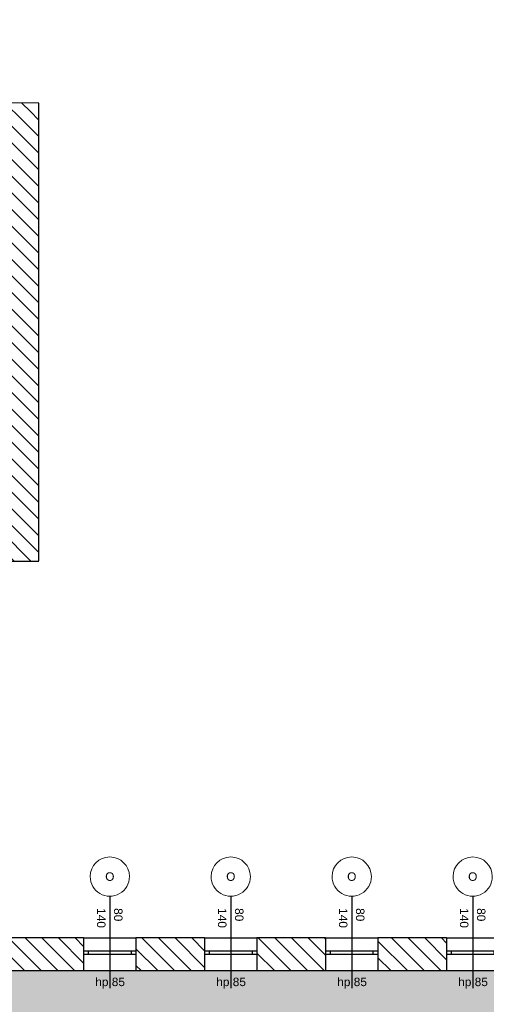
# Model space of a CAD drawing. Header units: millimetres. Extents: x -40063 to 512011, y 350190 to 687060.
# Tile 241 of 256: x 287785 to 294920, y 418302 to 433373. Entities that reach past the tile are written whole.
import ezdxf
from ezdxf.enums import TextEntityAlignment as Align

# ---------------------------------------------------------------- set-up
doc = ezdxf.new("R2010")
doc.units = ezdxf.units.MM
doc.layers.get('0').update_dxf_attribs({"color": 8})
doc.layers.add('Elementy Modelu - Strefy', color=8, linetype='Continuous')
doc.layers.add('Konstrukcja - Ściany zew', color=8, linetype='Continuous')
doc.styles.add('GENERATED_STYLE_1', font='arial.ttf')
doc.styles.get("Standard").update_dxf_attribs({"font": 'arial.ttf'})
pattern_1 = [(45, (2007650.3, -1666877.53), (-127.279217, 127.279217), [])]

# ---------------------------------------------------------------- blocks, each defined once
blk = doc.blocks.new('holl_0.10_55', base_point=(4446686, -2054886))
at = {"layer": 'Elementy Modelu - Strefy', "linetype": 'Continuous', "lineweight": 0}
blk.add_hatch(color=255, dxfattribs=at).paths.add_polyline_path([(4437576, -2098842), (4437576, -2102972), (4442046, -2102972), (4442046, -2100532), (4446177, -2100532), (4446177, -2098842), (4441717, -2098842), (4441716, -2098492), (4442016, -2098492), (4442016, -2087072), (4441276, -2087072), (4441276, -2086722), (4446506, -2086722), (4446506, -2083842), (4446186, -2083842), (4446186, -2083692), (4446506, -2083692), (4446506, -2080092), (4446186, -2080092), (4446186, -2079942), (4446506, -2079942), (4446506, -2077592), (4446186, -2077592), (4446186, -2077442), (4446506, -2077442), (4446506, -2071342), (4446186, -2071342), (4446186, -2071192), (4446506, -2071192), (4446506, -2068832), (4446186, -2068832), (4446186, -2068682), (4446506, -2068682), (4446506, -2064772), (4446186, -2064772), (4446186, -2064622), (4446506, -2064622), (4446506, -2062272), (4446186, -2062272), (4446186, -2062122), (4446506, -2062122), (4446506, -2056022), (4446186, -2056022), (4446186, -2055872), (4446506, -2055872), (4446506, -2055732), (4447626, -2055732), (4447626, -2055912), (4452846, -2055912), (4452846, -2053222), (4446826, -2053222), (4446826, -2053522), (4446186, -2053522), (4446186, -2053372), (4446506, -2053372), (4446506, -2049772), (4446186, -2049772), (4445043, -2047922), (4443846, -2047922), (4443846, -2048537), (4443126, -2048537), (4443126, -2047028), (4420939, -2047028), (4420939, -2049937), (4429615, -2049937), (4431115, -2049937), (4443846, -2049937), (4443846, -2081972), (4437576, -2081972), (4437576, -2086722), (4438336, -2086722), (4438336, -2087072), (4437576, -2087072), (4437576, -2097232), (4433656, -2097232), (4433656, -2098492), (4437816, -2098492), (4437816, -2098842)])
at = {"linetype": 'Continuous', "lineweight": 0, "flags": 1}
for tag in ['ROOM_NAME', 'ROOM_NUMBER', 'ROOM_AREA', 'ROOM_PERIM', 'ROOM_WALLS_SURF', 'ROOM_DOORS_SURF', 'ROOM_WINDS_SURF', 'ROOM_BASELEV', 'ROOM_HEIGHT', 'ROOM_NET_AREA', 'ROOM_REDUCED_AREA', 'ROOM_CALC_AREA', 'ROOM_VOLUME']:
    blk.add_attdef(tag, text='', height=200, dxfattribs=at).set_placement((4446686, -2054943), align=Align.BOTTOM_LEFT)
blk = doc.blocks.new('Ściana_150', base_point=(4437136, -2097232))
at = {"layer": 'Konstrukcja - Ściany zew', "linetype": 'Continuous'}
h = blk.add_hatch(dxfattribs=at)
h.set_pattern_fill('Bloczki_ceramiczne', color=256, style=0, pattern_type=2)
h.set_pattern_definition(pattern_1)
h.paths.add_polyline_path([(4437576, -2074437), (4437136, -2074937), (4437136, -2082262), (4437461, -2082262), (4437576, -2082262)])
at = {"layer": 'Konstrukcja - Ściany zew', "linetype": 'Continuous', "flags": 128}
blk.add_lwpolyline([(4437576, -2074953), (4437576, -2074437)], dxfattribs=at)
blk = doc.blocks.new('Okno 16_13')
at = {"layer": 'Konstrukcja - Ściany zew', "linetype": 'Continuous'}
for p, q in [((-400, 200), (400, 200)), ((-325, 0), (-400, 0)), ((-400, 0), (-400, -50)), ((-325, -50), (-325, 0)), ((325, 0), (-325, 0)), ((400, 0), (325, 0)), ((325, 0), (325, -50)), ((400, 0), (400, -50)), ((-400, -50), (-325, -50)), ((-325, -50), (325, -50)), ((325, -50), (400, -50)), ((-400, -300), (400, -300))]:
    blk.add_line(p, q, dxfattribs=at)
blk = doc.blocks.new('Znacznik O 16_11')
at = {"layer": 'Konstrukcja - Ściany zew', "linetype": 'Continuous'}
blk.add_line((0, 640), (0, -768), dxfattribs=at)
at = {"layer": 'Konstrukcja - Ściany zew', "color": 251, "linetype": 'Continuous', "lineweight": 13}
for start, end in [(0, 180), (180, 0)]:
    blk.add_arc((0, 940), 300, start, end, dxfattribs=at)
at = {"layer": 'Konstrukcja - Ściany zew', "char_height": 130, "attachment_point": 7, "style": 'GENERATED_STYLE_1'}
for s, insert in [('{O}', (-70, 873)), ('{hp 85}', (-222, -776))]:
    blk.add_mtext(s, dxfattribs=dict(at, insert=insert))
at = {"layer": 'Konstrukcja - Ściany zew', "char_height": 130, "attachment_point": 7, "rotation": 270, "style": 'GENERATED_STYLE_1'}
for s, insert in [('{140}', (-197, 457)), ('{80}', (63, 457))]:
    blk.add_mtext(s, dxfattribs=dict(at, insert=insert))
blk = doc.blocks.new('Okno 16_14')
at = {"layer": 'Konstrukcja - Ściany zew', "linetype": 'Continuous'}
for p, q in [((-1400, 200), (1400, 200)), ((-1325, 0), (-1400, 0)), ((-1400, 0), (-1400, -50)), ((-1325, -50), (-1325, 0)), ((1325, 0), (-1325, 0)), ((1400, 0), (1325, 0)), ((1325, 0), (1325, -50)), ((1400, 0), (1400, -50)), ((-1400, -50), (-1325, -50)), ((-1325, -50), (1325, -50)), ((1325, -50), (1400, -50)), ((-1400, -300), (1400, -300))]:
    blk.add_line(p, q, dxfattribs=at)
blk = doc.blocks.new('Znacznik O 16_12')
at = {"layer": 'Konstrukcja - Ściany zew', "linetype": 'Continuous'}
blk.add_line((0, 640), (0, -768), dxfattribs=at)
at = {"layer": 'Konstrukcja - Ściany zew', "color": 251, "linetype": 'Continuous', "lineweight": 13}
for start, end in [(0, 180), (180, 0)]:
    blk.add_arc((0, 940), 300, start, end, dxfattribs=at)
at = {"layer": 'Konstrukcja - Ściany zew', "char_height": 130, "attachment_point": 7, "style": 'GENERATED_STYLE_1'}
for s, insert in [('{O}', (-70, 873)), ('{hp 85}', (-222, -776))]:
    blk.add_mtext(s, dxfattribs=dict(at, insert=insert))
at = {"layer": 'Konstrukcja - Ściany zew', "char_height": 130, "attachment_point": 7, "rotation": 270, "style": 'GENERATED_STYLE_1'}
for s, insert in [('{190}', (-197, 457)), ('{280}', (63, 457))]:
    blk.add_mtext(s, dxfattribs=dict(at, insert=insert))
blk = doc.blocks.new('Znacznik O 16_13')
at = {"layer": 'Konstrukcja - Ściany zew', "linetype": 'Continuous'}
blk.add_line((0, 640), (0, -768), dxfattribs=at)
at = {"layer": 'Konstrukcja - Ściany zew', "color": 251, "linetype": 'Continuous', "lineweight": 13}
for start, end in [(0, 180), (180, 0)]:
    blk.add_arc((0, 940), 300, start, end, dxfattribs=at)
at = {"layer": 'Konstrukcja - Ściany zew', "char_height": 130, "attachment_point": 7, "style": 'GENERATED_STYLE_1'}
for s, insert in [('{O}', (-70, 873)), ('{hp 85}', (-222, -776))]:
    blk.add_mtext(s, dxfattribs=dict(at, insert=insert))
at = {"layer": 'Konstrukcja - Ściany zew', "char_height": 130, "attachment_point": 7, "rotation": 270, "style": 'GENERATED_STYLE_1'}
for s, insert in [('{190}', (-197, 457)), ('{280}', (63, 457))]:
    blk.add_mtext(s, dxfattribs=dict(at, insert=insert))
blk = doc.blocks.new('Ściana_158', base_point=(4431043, -2086722))
at = {"layer": 'Konstrukcja - Ściany zew', "linetype": 'Continuous'}
h = blk.add_hatch(dxfattribs=at)
h.set_pattern_fill('Bloczki_ceramiczne', color=256, style=0, pattern_type=2)
h.set_pattern_definition(pattern_1)
h.paths.add_polyline_path([(4430561, -2077787), (4430761, -2077788), (4430811, -2077788), (4431061, -2077789), (4431067, -2074937), (4430568, -2074437)])
h = blk.add_hatch(dxfattribs=at)
h.set_pattern_fill('Bloczki_ceramiczne', color=256, style=0, pattern_type=2)
h.set_pattern_definition(pattern_1)
h.paths.add_polyline_path([(4430554, -2080997), (4430754, -2080998), (4430804, -2080998), (4431054, -2080998), (4431055, -2080588), (4430805, -2080588), (4430755, -2080588), (4430555, -2080587)])
h = blk.add_hatch(dxfattribs=at)
h.set_pattern_fill('Bloczki_ceramiczne', color=256, style=0, pattern_type=2)
h.set_pattern_definition(pattern_1)
h.paths.add_polyline_path([(4430549, -2083797), (4430546, -2085222), (4430746, -2085223), (4430796, -2085223), (4431046, -2085223), (4431049, -2083798), (4430799, -2083798), (4430749, -2083798)])
h = blk.add_hatch(dxfattribs=at)
h.set_pattern_fill('Bloczki_ceramiczne', color=256, style=0, pattern_type=2)
h.set_pattern_definition(pattern_1)
h.paths.add_polyline_path([(4430542, -2087222), (4431043, -2086722), (4431044, -2086023), (4430794, -2086023), (4430744, -2086023), (4430544, -2086022)])
for p, q in [((4430561, -2077787), (4430761, -2077788)), ((4430761, -2077788), (4430811, -2077788)), ((4430811, -2077788), (4431061, -2077789)), ((4430555, -2080587), (4430755, -2080588)), ((4430755, -2080588), (4430805, -2080588)), ((4430805, -2080588), (4431055, -2080588)), ((4430554, -2080997), (4430754, -2080998)), ((4430754, -2080998), (4430804, -2080998)), ((4430804, -2080998), (4431054, -2080998)), ((4430549, -2083797), (4430749, -2083798)), ((4430749, -2083798), (4430799, -2083798)), ((4430799, -2083798), (4431049, -2083798)), ((4430546, -2085222), (4430746, -2085223)), ((4430746, -2085223), (4430796, -2085223)), ((4430796, -2085223), (4431046, -2085223)), ((4430544, -2086022), (4430744, -2086023)), ((4430744, -2086023), (4430794, -2086023)), ((4430794, -2086023), (4431044, -2086023))]:
    blk.add_line(p, q, dxfattribs=at)
at = {"layer": 'Konstrukcja - Ściany zew', "linetype": 'Continuous', "flags": 128}
for points in [[(4430568, -2074437), (4430561, -2077787)], [(4431063, -2076913), (4431067, -2074937)], [(4431061, -2077789), (4431062, -2077063)], [(4430555, -2080587), (4430554, -2080997)], [(4431054, -2080998), (4431055, -2080588)], [(4430549, -2083797), (4430546, -2085222)], [(4431049, -2083893), (4431049, -2083798)], [(4431046, -2085223), (4431048, -2084073)], [(4430544, -2086022), (4430542, -2087222)], [(4431043, -2086722), (4431044, -2086023)]]:
    blk.add_lwpolyline(points, dxfattribs=at)
at = {"layer": 'Konstrukcja - Ściany zew', "linetype": 'Continuous', "xscale": -1, "zscale": 1000, "rotation": 89.88448246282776}
for name, p in [('Okno 16_14', (4430758, -2079188)), ('Okno 16_14', (4430752, -2082398)), ('Okno 16_13', (4430745, -2085623))]:
    blk.add_blockref(name, p, dxfattribs=at)
at = {"layer": 'Konstrukcja - Ściany zew', "rotation": 89.88448246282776}
for name, p in [('Znacznik O 16_13', (4430558, -2079187)), ('Znacznik O 16_12', (4430552, -2082397)), ('Znacznik O 16_11', (4430545, -2085622))]:
    blk.add_blockref(name, p, dxfattribs=at)
blk = doc.blocks.new('Ściana_170', base_point=(4431067, -2074937))
at = {"layer": 'Konstrukcja - Ściany zew', "linetype": 'Continuous'}
h = blk.add_hatch(dxfattribs=at)
h.set_pattern_fill('Bloczki_ceramiczne', color=256, style=0, pattern_type=2)
h.set_pattern_definition(pattern_1)
h.paths.add_polyline_path([(4431067, -2074937), (4437136, -2074937), (4437576, -2074437), (4430568, -2074437)])
at = {"layer": 'Konstrukcja - Ściany zew', "linetype": 'Continuous', "flags": 128}
for points in [[(4437576, -2074437), (4430568, -2074437)], [(4431067, -2074937), (4437136, -2074937)]]:
    blk.add_lwpolyline(points, dxfattribs=at)
blk = doc.blocks.new('Okno 16_16')
at = {"layer": 'Konstrukcja - Ściany zew', "linetype": 'Continuous'}
for p, q in [((-400, 200), (400, 200)), ((-325, 0), (-400, 0)), ((-400, 0), (-400, -50)), ((-325, -50), (-325, 0)), ((325, 0), (-325, 0)), ((400, 0), (325, 0)), ((325, 0), (325, -50)), ((400, 0), (400, -50)), ((-400, -50), (-325, -50)), ((-325, -50), (325, -50)), ((325, -50), (400, -50)), ((-400, -300), (400, -300))]:
    blk.add_line(p, q, dxfattribs=at)
blk = doc.blocks.new('Znacznik O 16_31')
at = {"layer": 'Konstrukcja - Ściany zew', "linetype": 'Continuous'}
blk.add_line((0, 640), (0, -768), dxfattribs=at)
at = {"layer": 'Konstrukcja - Ściany zew', "color": 251, "linetype": 'Continuous', "lineweight": 13}
for start, end in [(0, 180), (180, 0)]:
    blk.add_arc((0, 940), 300, start, end, dxfattribs=at)
at = {"layer": 'Konstrukcja - Ściany zew', "char_height": 130, "attachment_point": 7, "style": 'GENERATED_STYLE_1'}
for s, insert in [('{O}', (-70, 873)), ('{hp 85}', (-222, -776))]:
    blk.add_mtext(s, dxfattribs=dict(at, insert=insert))
at = {"layer": 'Konstrukcja - Ściany zew', "char_height": 130, "attachment_point": 7, "rotation": 270, "style": 'GENERATED_STYLE_1'}
for s, insert in [('{140}', (-197, 457)), ('{80}', (63, 457))]:
    blk.add_mtext(s, dxfattribs=dict(at, insert=insert))
blk = doc.blocks.new('Znacznik O 16_32')
at = {"layer": 'Konstrukcja - Ściany zew', "linetype": 'Continuous'}
blk.add_line((0, 640), (0, -768), dxfattribs=at)
at = {"layer": 'Konstrukcja - Ściany zew', "color": 251, "linetype": 'Continuous', "lineweight": 13}
for start, end in [(0, 180), (180, 0)]:
    blk.add_arc((0, 940), 300, start, end, dxfattribs=at)
at = {"layer": 'Konstrukcja - Ściany zew', "char_height": 130, "attachment_point": 7, "style": 'GENERATED_STYLE_1'}
for s, insert in [('{O}', (-70, 873)), ('{hp 85}', (-222, -776))]:
    blk.add_mtext(s, dxfattribs=dict(at, insert=insert))
at = {"layer": 'Konstrukcja - Ściany zew', "char_height": 130, "attachment_point": 7, "rotation": 270, "style": 'GENERATED_STYLE_1'}
for s, insert in [('{140}', (-197, 457)), ('{80}', (63, 457))]:
    blk.add_mtext(s, dxfattribs=dict(at, insert=insert))
blk = doc.blocks.new('Znacznik O 16_33')
at = {"layer": 'Konstrukcja - Ściany zew', "linetype": 'Continuous'}
blk.add_line((0, 640), (0, -768), dxfattribs=at)
at = {"layer": 'Konstrukcja - Ściany zew', "color": 251, "linetype": 'Continuous', "lineweight": 13}
for start, end in [(0, 180), (180, 0)]:
    blk.add_arc((0, 940), 300, start, end, dxfattribs=at)
at = {"layer": 'Konstrukcja - Ściany zew', "char_height": 130, "attachment_point": 7, "style": 'GENERATED_STYLE_1'}
for s, insert in [('{O}', (-70, 873)), ('{hp 85}', (-222, -776))]:
    blk.add_mtext(s, dxfattribs=dict(at, insert=insert))
at = {"layer": 'Konstrukcja - Ściany zew', "char_height": 130, "attachment_point": 7, "rotation": 270, "style": 'GENERATED_STYLE_1'}
for s, insert in [('{140}', (-197, 457)), ('{80}', (63, 457))]:
    blk.add_mtext(s, dxfattribs=dict(at, insert=insert))
blk = doc.blocks.new('Znacznik O 16_34')
at = {"layer": 'Konstrukcja - Ściany zew', "linetype": 'Continuous'}
blk.add_line((0, 640), (0, -768), dxfattribs=at)
at = {"layer": 'Konstrukcja - Ściany zew', "color": 251, "linetype": 'Continuous', "lineweight": 13}
for start, end in [(0, 180), (180, 0)]:
    blk.add_arc((0, 940), 300, start, end, dxfattribs=at)
at = {"layer": 'Konstrukcja - Ściany zew', "char_height": 130, "attachment_point": 7, "style": 'GENERATED_STYLE_1'}
for s, insert in [('{O}', (-70, 873)), ('{hp 85}', (-222, -776))]:
    blk.add_mtext(s, dxfattribs=dict(at, insert=insert))
at = {"layer": 'Konstrukcja - Ściany zew', "char_height": 130, "attachment_point": 7, "rotation": 270, "style": 'GENERATED_STYLE_1'}
for s, insert in [('{140}', (-197, 457)), ('{80}', (63, 457))]:
    blk.add_mtext(s, dxfattribs=dict(at, insert=insert))
blk = doc.blocks.new('Ściana_179', base_point=(4443846, -2075453))
at = {"layer": 'Konstrukcja - Ściany zew', "linetype": 'Continuous'}
h = blk.add_hatch(dxfattribs=at)
h.set_pattern_fill('Bloczki_ceramiczne', color=256, style=0, pattern_type=2)
h.set_pattern_definition(pattern_1)
h.paths.add_polyline_path([(4443346, -2069253), (4443546, -2069253), (4443596, -2069253), (4443846, -2069253), (4443846, -2068203), (4443596, -2068203), (4443546, -2068203), (4443346, -2068203)])
h = blk.add_hatch(dxfattribs=at)
h.set_pattern_fill('Bloczki_ceramiczne', color=256, style=0, pattern_type=2)
h.set_pattern_definition(pattern_1)
h.paths.add_polyline_path([(4443346, -2071103), (4443546, -2071103), (4443596, -2071103), (4443846, -2071103), (4443846, -2070053), (4443596, -2070053), (4443546, -2070053), (4443346, -2070053)])
h = blk.add_hatch(dxfattribs=at)
h.set_pattern_fill('Bloczki_ceramiczne', color=256, style=0, pattern_type=2)
h.set_pattern_definition(pattern_1)
h.paths.add_polyline_path([(4443346, -2072953), (4443546, -2072953), (4443596, -2072953), (4443846, -2072953), (4443846, -2071903), (4443596, -2071903), (4443546, -2071903), (4443346, -2071903)])
h = blk.add_hatch(dxfattribs=at)
h.set_pattern_fill('Bloczki_ceramiczne', color=256, style=0, pattern_type=2)
h.set_pattern_definition(pattern_1)
h.paths.add_polyline_path([(4443346, -2074953), (4443846, -2075453), (4443846, -2073753), (4443596, -2073753), (4443546, -2073753), (4443346, -2073753)])
for p, q in [((4443346, -2068203), (4443546, -2068203)), ((4443546, -2068203), (4443596, -2068203)), ((4443596, -2068203), (4443846, -2068203)), ((4443346, -2069253), (4443546, -2069253)), ((4443546, -2069253), (4443596, -2069253)), ((4443596, -2069253), (4443846, -2069253)), ((4443346, -2070053), (4443546, -2070053)), ((4443546, -2070053), (4443596, -2070053)), ((4443596, -2070053), (4443846, -2070053)), ((4443346, -2071103), (4443546, -2071103)), ((4443546, -2071103), (4443596, -2071103)), ((4443596, -2071103), (4443846, -2071103)), ((4443346, -2071903), (4443546, -2071903)), ((4443546, -2071903), (4443596, -2071903)), ((4443596, -2071903), (4443846, -2071903)), ((4443346, -2072953), (4443546, -2072953)), ((4443546, -2072953), (4443596, -2072953)), ((4443596, -2072953), (4443846, -2072953)), ((4443346, -2073753), (4443546, -2073753)), ((4443546, -2073753), (4443596, -2073753)), ((4443596, -2073753), (4443846, -2073753))]:
    blk.add_line(p, q, dxfattribs=at)
at = {"layer": 'Konstrukcja - Ściany zew', "linetype": 'Continuous', "flags": 128}
for points in [[(4443346, -2068203), (4443346, -2069253)], [(4443846, -2069253), (4443846, -2068203)], [(4443346, -2070053), (4443346, -2071103)], [(4443846, -2071103), (4443846, -2070053)], [(4443346, -2071903), (4443346, -2072953)], [(4443846, -2072953), (4443846, -2071903)], [(4443346, -2073753), (4443346, -2074953)], [(4443846, -2075453), (4443846, -2073753)]]:
    blk.add_lwpolyline(points, dxfattribs=at)
at = {"layer": 'Konstrukcja - Ściany zew', "linetype": 'Continuous', "zscale": 1000, "rotation": 90}
for p in [(4443546, -2067803), (4443546, -2069653), (4443546, -2071503), (4443546, -2073353)]:
    blk.add_blockref('Okno 16_16', p, dxfattribs=at)
at = {"layer": 'Konstrukcja - Ściany zew', "rotation": 90}
for name, p in [('Znacznik O 16_34', (4443346, -2067803)), ('Znacznik O 16_33', (4443346, -2069653)), ('Znacznik O 16_32', (4443346, -2071503)), ('Znacznik O 16_31', (4443346, -2073353))]:
    blk.add_blockref(name, p, dxfattribs=at)

msp = doc.modelspace()

# ---------------------------------------------------------------- linework, layer by layer
at = {"layer": 'Elementy Modelu - Strefy', "color": 255, "linetype": 'Continuous', "lineweight": 0, "flags": 128}
msp.add_lwpolyline([(312578.35932, 418817.06431), (280542.66241, 418817.06431), (280542.66241, 425087.06431), (275792.66241, 425087.06431), (275792.66241, 424327.06431), (275442.66241, 424327.06431), (275442.66241, 425087.06431), (265282.66241, 425087.06431)], dxfattribs=at)

# ---------------------------------------------------------------- block references
at = {"layer": 'Elementy Modelu - Strefy', "color": 12, "linetype": 'Continuous', "lineweight": 13, "rotation": 270}
msp.add_blockref('holl_0.10_55', (307628.86272, 415977.50862), dxfattribs=at)
at = {"layer": 'Konstrukcja - Ściany zew', "rotation": 270}
for name, p in [('Ściana_158', (275792.66241, 431620.26562)), ('Ściana_170', (287577.59495, 431596.50526)), ('Ściana_150', (265282.66241, 425527.06431)), ('Ściana_179', (287062.33118, 418817.06431))]:
    msp.add_blockref(name, p, dxfattribs=at)

doc.saveas('drawing.dxf')
